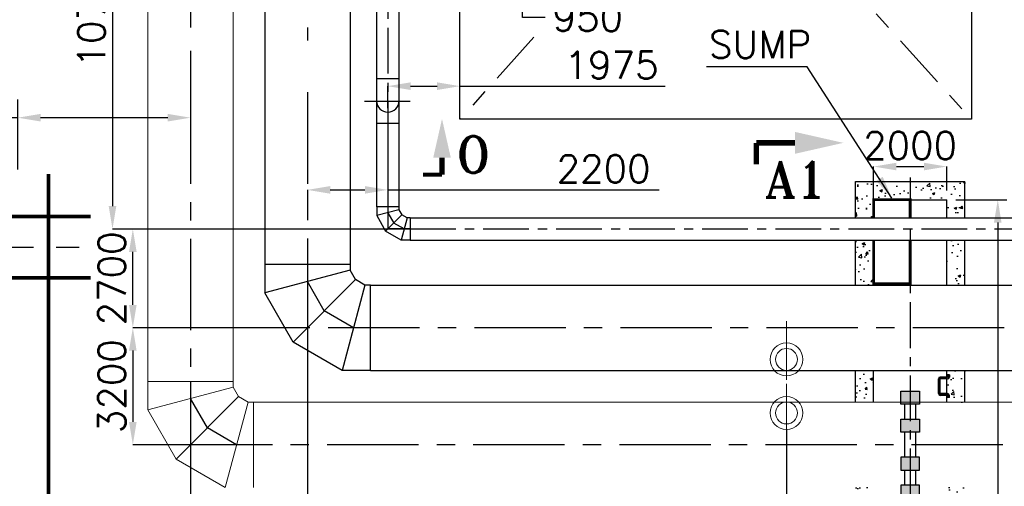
# Model space of a CAD drawing. Header units: inches. Extents: x -341304 to 31571016, y -692717 to 2132253.
# Tile 249 of 256: x 763657 to 790612, y -286021 to -273259. Entities that reach past the tile are written whole.
import ezdxf
from ezdxf.enums import TextEntityAlignment as Align

# ---------------------------------------------------------------- set-up
doc = ezdxf.new("R2010")
doc.units = ezdxf.units.IN
doc.header["$MEASUREMENT"] = 0
for name, pattern in [('CENTER', [2, 1.25, -0.25, 0.25, -0.25]), ('CENTRE', [1.5, 0.75, -0.25, 0.25, -0.25]), ('DASHDOT', [1, 0.5, -0.25, 0, -0.25])]:
    doc.linetypes.add(name, pattern=pattern)
for name, color, linetype in [('0-CL', 8, 'CENTER'), ('0-CW SUPPLY', 4, 'Continuous'), ('acw', 6, 'Continuous'), ('CWPIPE', 3, 'CENTER'), ('DIM', 1, 'Continuous'), ('EQP0', 3, 'Continuous'), ('text', 3, 'Continuous')]:
    doc.layers.add(name, color=color, linetype=linetype)
doc.layers.add('EQP', color=3, linetype='Continuous', lineweight=18)
doc.styles.add('ROMANS', font='romans')
doc.styles.add('ROMANT', font='romant', dxfattribs={"height": 5})
doc.dimstyles.new('User600', dxfattribs={"dimscale": 500, "dimtxt": 1.5, "dimasz": 1.25, "dimexe": 1, "dimexo": 1, "dimgap": 0.4, "dimtad": 1, "dimdec": 0, "dimzin": 0, "dimdsep": 46, "dimtxsty": 'ROMANS', "dimcen": 1, "dimclrd": 8, "dimclre": 8, "dimclrt": 3, "dimadec": 0, "dimazin": 0, "dimtfac": 1, "dimtdec": 0, "dimtix": 1, "dimtofl": 0, "dimtmove": 0, "dimatfit": 3, "dimfxl": 1, "dimtolj": 1, "dimtzin": 0, "dimarcsym": 0})

# ---------------------------------------------------------------- blocks, each defined once
blk = doc.blocks.new('*D298')
at = {"color": 8, "lineweight": -2, "transparency": 16777216}
for p, q in [((766610, -268283), (766197, -268283)), ((766197, -268908), (766197, -278359)), ((768334, -278984), (766197, -278984))]:
    blk.add_line(p, q, dxfattribs=at)
at = {"color": 8, "transparency": 16777216}
for points in [[(766093, -268908), (766302, -268908), (766197, -268283)], [(766093, -278359), (766302, -278359), (766197, -278984)]]:
    blk.add_solid(points, dxfattribs=at)
at = {"layer": 'Defpoints', "color": 0, "transparency": 16777216}
for p in [(766610, -268283, -31), (766197, -278984), (768334, -278984)]:
    blk.add_point(p, dxfattribs=at)
at = {"color": 3, "transparency": 16777216, "insert": (765622, -272960), "char_height": 750, "attachment_point": 5, "rotation": 90, "style": 'ROMANS'}
blk.add_mtext('\\A1;10700', dxfattribs=at)
blk = doc.blocks.new('*D137')
at = {"color": 8, "lineweight": -2, "transparency": 16777216}
for p, q in [((771534, -281384), (771534, -287488)), ((768334, -284883), (768334, -287488)), ((768959, -287488), (770909, -287488))]:
    blk.add_line(p, q, dxfattribs=at)
at = {"color": 8, "transparency": 16777216}
for points in [[(768959, -287384), (768959, -287593), (768334, -287488)], [(770909, -287384), (770909, -287593), (771534, -287488)]]:
    blk.add_solid(points, dxfattribs=at)
at = {"layer": 'Defpoints', "color": 0, "transparency": 16777216}
for p in [(771534, -281384), (768334, -284883), (771534, -287488)]:
    blk.add_point(p, dxfattribs=at)
at = {"color": 3, "transparency": 16777216, "insert": (769934, -286913), "char_height": 750, "attachment_point": 5, "style": 'ROMANS'}
blk.add_mtext('\\A1;3200', dxfattribs=at)
blk = doc.blocks.new('*D138')
at = {"color": 8, "lineweight": -2, "transparency": 16777216}
for p, q in [((771534, -281684), (766754, -281684)), ((766754, -282309), (766754, -284258)), ((768334, -284883), (766754, -284883))]:
    blk.add_line(p, q, dxfattribs=at)
at = {"color": 8, "transparency": 16777216}
for points in [[(766650, -282309), (766858, -282309), (766754, -281684)], [(766650, -284258), (766858, -284258), (766754, -284883)]]:
    blk.add_solid(points, dxfattribs=at)
at = {"layer": 'Defpoints', "color": 0, "transparency": 16777216}
for p in [(771534, -281684, -144377), (766754, -284883), (768334, -284883)]:
    blk.add_point(p, dxfattribs=at)
at = {"color": 3, "transparency": 16777216, "insert": (766179, -283283), "char_height": 750, "attachment_point": 5, "rotation": 90, "style": 'ROMANS'}
blk.add_mtext('\\A1;3200', dxfattribs=at)
blk = doc.blocks.new('*D301')
at = {"color": 8, "lineweight": -2, "transparency": 16777216}
for p, q in [((774345, -278984), (766754, -278984)), ((766754, -281059), (766754, -279609)), ((771534, -281684), (766754, -281684))]:
    blk.add_line(p, q, dxfattribs=at)
at = {"color": 8, "transparency": 16777216}
for points in [[(766650, -279609), (766858, -279609), (766754, -278984)], [(766650, -281059), (766858, -281059), (766754, -281684)]]:
    blk.add_solid(points, dxfattribs=at)
at = {"layer": 'Defpoints', "color": 0, "transparency": 16777216}
for p in [(766754, -278984), (774345, -278984), (771534, -281684)]:
    blk.add_point(p, dxfattribs=at)
at = {"color": 3, "transparency": 16777216, "insert": (766179, -280334), "char_height": 750, "attachment_point": 5, "rotation": 90, "style": 'ROMANS'}
blk.add_mtext('\\A1;2700', dxfattribs=at)
blk = doc.blocks.new('*D353')
at = {"color": 8, "lineweight": -2, "transparency": 16777216}
for p, q in [((787034, -277934), (787034, -277276)), ((787659, -277276), (788409, -277276)), ((789034, -277934), (789034, -277276))]:
    blk.add_line(p, q, dxfattribs=at)
at = {"color": 8, "transparency": 16777216}
for points in [[(787659, -277172), (787659, -277380), (787034, -277276)], [(788409, -277172), (788409, -277380), (789034, -277276)]]:
    blk.add_solid(points, dxfattribs=at)
at = {"layer": 'Defpoints', "color": 0, "transparency": 16777216}
for p in [(789034, -277276), (787034, -278184), (789034, -278184)]:
    blk.add_point(p, dxfattribs=at)
at = {"color": 3, "transparency": 16777216, "insert": (788034, -276701), "char_height": 750, "attachment_point": 5, "style": 'ROMANS'}
blk.add_mtext('\\A1;2000', dxfattribs=at)
blk = doc.blocks.new('*D354')
at = {"color": 8, "lineweight": -2, "transparency": 16777216}
for p, q in [((789284, -278184), (790683, -278184)), ((790433, -278809), (790433, -286259)), ((789284, -286884), (790683, -286884)), ((790433, -286884), (790433, -291480))]:
    blk.add_line(p, q, dxfattribs=at)
at = {"color": 8, "transparency": 16777216}
for points in [[(790329, -278809), (790537, -278809), (790433, -278184)], [(790329, -286259), (790537, -286259), (790433, -286884)]]:
    blk.add_solid(points, dxfattribs=at)
at = {"layer": 'Defpoints', "color": 0, "transparency": 16777216}
for p in [(789034, -278184), (789034, -286884), (790433, -286884)]:
    blk.add_point(p, dxfattribs=at)
at = {"color": 3, "transparency": 16777216, "insert": (789858, -289958), "char_height": 750, "attachment_point": 5, "rotation": 90, "style": 'ROMANS'}
blk.add_mtext('\\A1;8700', dxfattribs=at)
blk = doc.blocks.new('*D253')
at = {"color": 8, "lineweight": -2, "transparency": 16777216}
for p, q in [((773734, -275682), (773734, -275077)), ((774359, -275077), (775084, -275077)), ((775709, -275682), (775709, -275077)), ((775709, -275077), (781328, -275077))]:
    blk.add_line(p, q, dxfattribs=at)
at = {"color": 8, "transparency": 16777216}
for points in [[(774359, -274973), (774359, -275182), (773734, -275077)], [(775084, -274973), (775084, -275182), (775709, -275077)]]:
    blk.add_solid(points, dxfattribs=at)
at = {"layer": 'Defpoints', "color": 0, "transparency": 16777216}
for p in [(775709, -275077), (773734, -275682), (775709, -275682)]:
    blk.add_point(p, dxfattribs=at)
at = {"color": 3, "transparency": 16777216, "insert": (779860, -274502), "char_height": 750, "attachment_point": 5, "style": 'ROMANS'}
blk.add_mtext('\\A1;1975', dxfattribs=at)
blk = doc.blocks.new('*D370')
at = {"color": 8, "lineweight": -2, "transparency": 16777216}
for p, q in [((773734, -275983), (773734, -278414)), ((771534, -277914), (771534, -278414)), ((772159, -277914), (773109, -277914)), ((773734, -277914), (781163, -277914))]:
    blk.add_line(p, q, dxfattribs=at)
at = {"color": 8, "transparency": 16777216}
for points in [[(772159, -277810), (772159, -278018), (771534, -277914)], [(773109, -277810), (773109, -278018), (773734, -277914)]]:
    blk.add_solid(points, dxfattribs=at)
at = {"layer": 'Defpoints', "color": 0, "transparency": 16777216}
for p in [(773734, -275483), (771534, -277414), (771534, -277914)]:
    blk.add_point(p, dxfattribs=at)
at = {"color": 3, "transparency": 16777216, "insert": (779641, -277339), "char_height": 750, "attachment_point": 5, "style": 'ROMANS'}
blk.add_mtext('\\A1;2200', dxfattribs=at)
blk = doc.blocks.new('*D271')
at = {"color": 8, "lineweight": -2, "transparency": 16777216}
for p, q in [((768334, -274109), (768334, -276439)), ((763604, -277359), (763604, -275439)), ((763604, -275939), (759937, -275939)), ((767709, -275939), (764229, -275939))]:
    blk.add_line(p, q, dxfattribs=at)
at = {"color": 8, "transparency": 16777216}
for points in [[(764229, -275835), (764229, -276043), (763604, -275939)], [(767709, -275835), (767709, -276043), (768334, -275939)]]:
    blk.add_solid(points, dxfattribs=at)
at = {"layer": 'Defpoints', "color": 0, "transparency": 16777216}
for p in [(768334, -273609), (768334, -275939), (763604, -277859, 96251)]:
    blk.add_point(p, dxfattribs=at)
at = {"color": 3, "transparency": 16777216, "insert": (761458, -275364), "char_height": 750, "attachment_point": 5, "style": 'ROMANS'}
blk.add_mtext('\\A1;4730', dxfattribs=at)
blk = doc.blocks.new('GT REV-02')
at = {"color": 230, "linetype": 'CENTRE', "ltscale": 2500}
blk.add_line((-708491, 34191), (-667546, 34191), dxfattribs=at)
at = {"color": 230, "linetype": 'DASHDOT', "ltscale": 2500, "const_width": 100}
for points in [[(-668708, 36191), (-668708, -809)], [(-667546, 35029), (-680982, 35029)], [(-667546, 33353), (-680923, 33353)]]:
    blk.add_lwpolyline(points, dxfattribs=at)
blk = doc.blocks.new('*D423')
at = {"layer": 'Defpoints', "color": 0, "transparency": 16777216}
for p in [(771534, -266473), (772413, -267503), (772484, -269834), (771534, -270784), (771534, -273823)]:
    blk.add_point(p, dxfattribs=at)
at = {"layer": 'DIM', "color": 8, "lineweight": -2, "transparency": 16777216}
blk.add_line((772838, -269480), (774289, -268028), dxfattribs=at)
blk.add_arc((771534, -270784), 3396, 55.5595, 79.4408, dxfattribs=at)
at = {"layer": 'DIM', "color": 8, "transparency": 16777216}
for points in [[(772147, -267549), (772166, -267341), (771534, -267387)], [(773522, -267903), (773389, -268063), (773936, -268382)]]:
    blk.add_solid(points, dxfattribs=at)
at = {"layer": 'DIM', "color": 3, "transparency": 16777216, "insert": (773329, -267241), "char_height": 750, "attachment_point": 5, "rotation": 333.1296, "style": 'ROMANS'}
blk.add_mtext('\\A1;45°', dxfattribs=at)
blk = doc.blocks.new('*D432')
at = {"layer": 'Defpoints', "color": 0, "transparency": 16777216}
for p in [(772484, -269834), (771777, -270784), (777420, -270784)]:
    blk.add_point(p, dxfattribs=at)
at = {"layer": 'DIM', "color": 8, "lineweight": -2, "transparency": 16777216}
for p, q in [((777420, -269209), (777420, -268584)), ((772984, -269834), (777920, -269834)), ((772277, -270784), (777920, -270784)), ((777420, -271409), (777420, -272034)), ((777420, -273198), (777420, -272034)), ((778045, -273198), (777420, -273198))]:
    blk.add_line(p, q, dxfattribs=at)
at = {"layer": 'DIM', "color": 8, "transparency": 16777216}
for points in [[(777316, -269209), (777525, -269209), (777420, -269834)], [(777316, -271409), (777525, -271409), (777420, -270784)]]:
    blk.add_solid(points, dxfattribs=at)
at = {"layer": 'DIM', "color": 3, "transparency": 16777216, "insert": (779210, -273198), "char_height": 750, "attachment_point": 5, "rotation": 359.9, "style": 'ROMANS'}
blk.add_mtext('\\A1;950', dxfattribs=at)

msp = doc.modelspace()

# ---------------------------------------------------------------- hatches: boundary and pattern name
h = msp.add_hatch()
h.set_pattern_fill('AR-CONC', color=256, scale=100)
h.set_pattern_definition([(50, (795709.4, -258983.5), (717.26, -62.752), [75, -825]), (355, (795709.4, -258983.5), (-138.751, 752.192), [60, -660]), (100.4514, (795769.15, -258988.74), (578.509, 689.44), [63.74, -701.142]), (46.1842, (795709.4, -258783.5), (1067.241, -165.52), [112.5, -1237.5]), (96.6356, (795798.3, -258797.3), (934.662, 974.12), [95.61, -1051.714]), (351.184, (795709.4, -258783.5), (934.66, 974.12), [90, -990]), (21, (795809.4, -258833.5), (596.907, -402.619), [75, -825]), (326, (795809.4, -258833.5), (243.315, 725.15), [60, -660]), (71.4514, (795859.1, -258867.06), (840.222, 322.531), [63.74, -701.142]), (37.5, (795709.38, -258983.51), (12.1599, 332.8939), [0, -652, 0, -670, 0, -662.5]), (7.5, (795709.38, -258983.5), (263.0695, 394.4117), [0, -382, 0, -637, 0, -252.5]), (327.5, (795486.38, -258983.5), (533.8224, -22.5549), [0, -250, 0, -780, 0, -1035]), (317.5, (795386.38, -258983.5), (583.186, 100.105), [0, -325, 0, -518, 0, -735])])
h.paths.add_polyline_path([(789534.4, -277683.5), (786534.4, -277683.5), (786534.4, -278678.5), (787034.4, -278678.5), (787034.4, -278183.5), (789034.4, -278183.5), (789034.4, -278678.5), (789534.4, -278678.5)])
h.paths.add_polyline_path([(787034.4, -279288.5), (786534.4, -279288.5), (786534.4, -280516), (787034.4, -280516)])
h.paths.add_polyline_path([(789534.4, -279288.5), (789034.4, -279288.5), (789034.4, -280516), (789534.4, -280516)])
h.paths.add_polyline_path([(789034.4, -283716), (789534.4, -283716), (789534.4, -282851), (789034.4, -282851)])
h.paths.add_polyline_path([(789534.4, -286051), (789034.4, -286051), (789034.4, -286883.5), (788034.4, -286883.5), (788034.4, -287383.5), (789534.4, -287383.5)])
h.paths.add_polyline_path([(786534.4, -283716), (787034.4, -283716), (787034.4, -282851), (786534.4, -282851)])
h.paths.add_polyline_path([(787034.4, -286051), (786534.4, -286051), (786534.4, -287383.5), (788034.4, -287383.5), (788034.4, -286883.5), (787034.4, -286883.5)])
h = msp.add_hatch()
h.set_pattern_fill('ANSI31', color=254)
h.set_pattern_definition([(45, (2938212.14277, -202345.79872), (-0.088388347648, 0.088388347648), [])])
h.paths.add_polyline_path([(787782.4, -286345.4), (788286.3, -286345.4), (788286.3, -285990.8), (787782.4, -285990.8)])
h.paths.add_polyline_path([(787782.4, -285582.5), (788286.3, -285582.5), (788286.3, -285227.9), (787782.4, -285227.9)])
h.paths.add_polyline_path([(787782.4, -284184.6), (788286.3, -284184.6), (788286.3, -284539.1), (787782.4, -284539.1)])
h.paths.add_polyline_path([(787782.4, -283421.7), (788286.3, -283421.7), (788286.3, -283776.2), (787782.4, -283776.2)])

# ---------------------------------------------------------------- linework, layer by layer
at = {"color": 2, "linetype": 'CENTRE', "ltscale": 2000}
for p, q in [((775709.4, -260483.4), (789709.4, -275983.5)), ((777734.7, -273741.2), (775709.4, -275983.5))]:
    msp.add_line(p, q, dxfattribs=at)
at = {"color": 5, "linetype": 'CENTER', "lineweight": -3, "ltscale": 1000}
for p, q in [((788034.4, -277575.5), (788034.4, -278378.5)), ((788034.4, -278988.5), (788034.4, -293724.6))]:
    msp.add_line(p, q, dxfattribs=at)
at = {"color": 254}
for p, q in [((786534.4, -277683.5), (789534.4, -277683.5)), ((786534.4, -278678.5), (786534.4, -277683.5)), ((787034.4, -278678.5), (787034.4, -277875.5)), ((789534.4, -278678.5), (789534.4, -277683.5)), ((787034.4, -278183.5), (789034.4, -278183.5)), ((789034.4, -278678.5), (789034.4, -278183.5)), ((786534.4, -280516, -96251.3), (786534.4, -279288.5, -96251.3)), ((789034.4, -280516, -96251.3), (789034.4, -279288.5, -96251.3)), ((789534.4, -280516, -96251.3), (789534.4, -279288.5, -96251.3)), ((786534.4, -283716, -96251.3), (786534.4, -282851)), ((787034.4, -283716, -96251.3), (787034.4, -282851)), ((789034.4, -283716, -96251.3), (789034.4, -282851)), ((789534.4, -283716, -96251.3), (789534.4, -282851))]:
    msp.add_line(p, q, dxfattribs=at)
at = {"color": 2, "linetype": 'CENTER'}
for p, q in [((789084.4, -282972.4, -96251.3), (789084.4, -283033.5, -96251.3)), ((788834.4, -283483.5, -96251.3), (788834.4, -283083.5, -96251.3)), ((789059.4, -283058.5, -96251.3), (788859.4, -283058.5, -96251.3)), ((789059.4, -283508.5, -96251.3), (788859.4, -283508.5, -96251.3)), ((789084.4, -283594.6, -96251.3), (789084.4, -283533.5, -96251.3))]:
    msp.add_line(p, q, dxfattribs=at)
at = {"color": 5, "lineweight": -3}
msp.add_line((784649.4, -284466), (784649.4, -291756.3), dxfattribs=at)
at = {"color": 2}
msp.add_lwpolyline([(775709.4, -260483.4), (789709.4, -260483.4), (789709.4, -275983.5), (775709.4, -275983.5)], close=True, dxfattribs=at)
at = {"color": 7, "const_width": 75}
for points in [[(788034.4, -278678.5), (788034.4, -278183.5), (787034.4, -278183.5), (787034.4, -278678.5)], [(787034.4, -279288.5), (787034.4, -280483.5), (788034.4, -280483.5), (788034.4, -279288.5)]]:
    msp.add_lwpolyline(points, dxfattribs=at)
at = {"color": 254}
for points in [[(787782.4, -283421.7), (788286.3, -283421.7), (788286.3, -283776.2), (787782.4, -283776.2)], [(787782.4, -284184.6), (788286.3, -284184.6), (788286.3, -284539.1), (787782.4, -284539.1)], [(787782.4, -285582.5), (788286.3, -285582.5), (788286.3, -285227.9), (787782.4, -285227.9)], [(787782.4, -286345.4), (788286.3, -286345.4), (788286.3, -285990.8), (787782.4, -285990.8)]]:
    msp.add_lwpolyline(points, close=True, dxfattribs=at)
for points in [[(787887.2, -284184.6), (787887.2, -283776.2)], [(788181.5, -283776.2), (788181.5, -284184.6)], [(787887.2, -285227.9), (787887.2, -284539.1)], [(788181.5, -284539.1), (788181.5, -285227.9)], [(787887.2, -285990.8), (787887.2, -285582.5)], [(788181.5, -285582.5), (788181.5, -285990.8)]]:
    msp.add_lwpolyline(points, dxfattribs=at)
at = {"color": 2, "linetype": 'CENTER'}
for centre, start, end in [((788859.4, -283083.5, -96251.3), 90, 180), ((789059.4, -283033.5, -96251.3), 270, 0), ((788859.4, -283483.5, -96251.3), 180, 270), ((789059.4, -283533.5, -96251.3), 0, 90)]:
    msp.add_arc(centre, 25, start, end, dxfattribs=at)
at = {"layer": '0-CL', "lineweight": -3, "ltscale": 1000}
for p, q in [((773734.4, -261483.5), (773734.4, -278373.5)), ((773098.7, -275483.5), (774370.1, -275483.5)), ((774344.7, -278983.5), (833826.1, -278983.5))]:
    msp.add_line(p, q, dxfattribs=at)
at = {"layer": '0-CL', "lineweight": -3, "ltscale": 2000}
for p, q in [((771534.4, -266472.7), (771534.4, -273823.3)), ((768334.4, -269972.3), (768334.4, -273817.7)), ((768334.4, -275250.7), (768334.4, -284883.2)), ((771534.4, -275245.2), (771534.4, -281383.5)), ((773734.7, -278373.5), (773734.7, -278983.5)), ((773734.7, -278537), (773898.1, -278820.1)), ((774344.7, -278983.5), (773734.7, -278983.5)), ((774181.2, -278983.5), (773898.1, -278820.1)), ((771996.4, -281221.5, -144377), (771534.4, -280421.2, -144377)), ((772796.7, -281683.5, -144377), (771996.4, -281221.5, -144377)), ((790603.8, -281683.5, -144377), (771534.4, -281683.5, -144377)), ((768334.1, -283159.1, -23721), (768334.1, -283621.1, -23721)), ((768796.1, -284421.5, -23721), (768334.1, -283621.1, -23721)), ((769596.4, -284883.5, -23721), (768796.1, -284421.5, -23721)), ((790574.5, -284883.5), (768334.1, -284883.5))]:
    msp.add_line(p, q, dxfattribs=at)
at = {"layer": '0-CW SUPPLY', "color": 4, "linetype": 'Continuous', "lineweight": 9, "ltscale": 2500}
for p, q in [((769501.6, -269232.6, -30.8), (769501.6, -283159.1, -30.8)), ((767166.6, -269856.5, -30.8), (767166.6, -283559.1, -30.8)), ((769501.6, -283159.1, -23721), (767166.6, -283159.1, -23721)), ((767166.6, -283159.1, -23721), (767166.6, -283934, -23721)), ((769501.6, -283159.1, -23721), (769501.6, -283308.3, -23721)), ((769501.6, -283308.3, -23721), (767166.6, -283934, -23721)), ((769650.8, -283566.8, -23721), (767941.5, -285276.1, -23721)), ((769650.8, -283566.8, -23721), (769501.6, -283308.3, -23721)), ((769909.3, -283716, -23721), (769650.8, -283566.8, -23721)), ((769909.3, -283716, -23721), (769283.6, -286051, -23721)), ((770058.5, -283716, 120655.9), (769909.3, -283716, 120655.9)), ((770058.5, -286051, -23721), (770058.5, -283716, -23721)), ((836499.8, -283716), (770059.1, -283716)), ((767941.5, -285276.1, -23721), (767166.6, -283934, -23721)), ((769283.6, -286051, -23721), (767941.5, -285276.1, -23721))]:
    msp.add_line(p, q, dxfattribs=at)
at = {"layer": 'acw', "color": 6, "linetype": 'Continuous', "ltscale": 100}
for p, q in [((774039.4, -264622, 96251.3), (774039.4, -278373.5, 96251.3)), ((774039.4, -264622, -96251.3), (774039.4, -278373.5, -96251.3)), ((773429.4, -265788.5), (773429.4, -278373.5)), ((774039.4, -274873.5), (773429.4, -274873.5)), ((774039.4, -276093.5), (773429.4, -276093.5)), ((773429.7, -278373.5), (773429.7, -278618.7)), ((774039.7, -278373.5), (773429.7, -278373.5)), ((774039.7, -278373.5), (774039.7, -278455.2)), ((774039.7, -278455.2), (773429.7, -278618.7)), ((773429.7, -278618.7), (773674.8, -279043.3)), ((774121.4, -278596.8), (773674.8, -279043.3)), ((774039.7, -278455.2), (774121.4, -278596.8)), ((774262.9, -278678.5), (774099.5, -279288.5)), ((774262.9, -278678.5), (774121.4, -278596.8)), ((774344.7, -278678.5), (774262.9, -278678.5)), ((774344.6, -278678.5), (833826.1, -278678.5)), ((774344.7, -278678.5), (774344.7, -279288.5)), ((774099.5, -279288.5), (773674.8, -279043.3)), ((774344.7, -279288.5), (774099.5, -279288.5)), ((774344.7, -279288.5), (833826.1, -279288.5))]:
    msp.add_line(p, q, dxfattribs=at)
msp.add_arc((773734.4, -275483.5), 305, 180, 0, dxfattribs=at)
at = {"layer": 'CWPIPE', "color": 1, "linetype": 'Continuous'}
for p, q in [((770366.9, -266656.9, -144377), (770366.9, -279959.1, -144377)), ((772701.9, -269971.3, -144377), (772701.9, -279959.1, -144377)), ((772701.9, -279959.1, -144377), (770366.9, -279959.1, -144377)), ((770366.9, -279959.1, -144377), (770366.9, -280734, -144377)), ((772701.9, -279959.1, -144377), (772701.9, -280108.3, -144377)), ((772701.9, -280108.3, -144377), (770366.9, -280734, -144377)), ((772851.1, -280366.8, -144377), (772701.9, -280108.3, -144377)), ((772851.1, -280366.8, -144377), (771141.8, -282076.1, -144377)), ((773109.6, -280516, -144377), (772483.9, -282851, -144377)), ((773109.6, -280516, -144377), (772851.1, -280366.8, -144377)), ((773258.8, -280516, -144377), (773109.6, -280516, -144377)), ((773258.8, -282851, -144377), (773258.8, -280516, -144377)), ((773259.1, -280516), (836934.2, -280516)), ((771141.8, -282076.1, -144377), (770366.9, -280734, -144377)), ((772483.9, -282851, -144377), (771141.8, -282076.1, -144377)), ((773258.8, -282851, -144377), (772483.9, -282851, -144377)), ((773259.1, -282851), (837559.8, -282851))]:
    msp.add_line(p, q, dxfattribs=at)
at = {"layer": 'EQP'}
for p, q in [((784649.4, -281507.1), (784649.4, -283104.9)), ((784649.4, -283219.1), (784649.4, -284816.9))]:
    msp.add_line(p, q, dxfattribs=at)
for centre, radius in [((784649.4, -282551), 450), ((784649.4, -282551), 300), ((784649.4, -284016), 450), ((784649.4, -284016), 300)]:
    msp.add_circle(centre, radius, dxfattribs=at)
at = {"layer": 'EQP0'}
for p, q in [((789059.4, -282972.4, -96251.3), (789059.4, -283033.5, -96251.3)), ((789109.4, -282972.4, -96251.3), (789059.4, -282972.4, -96251.3)), ((789109.4, -282972.4, -96251.3), (789109.4, -283033.5, -96251.3)), ((788809.4, -283483.5, -96251.3), (788809.4, -283083.5, -96251.3)), ((789059.4, -283033.5, -96251.3), (788859.4, -283033.5, -96251.3)), ((788859.4, -283483.5, -96251.3), (788859.4, -283083.5, -96251.3)), ((789059.4, -283083.5, -96251.3), (788859.4, -283083.5, -96251.3)), ((789059.4, -283483.5, -96251.3), (788859.4, -283483.5, -96251.3)), ((789059.4, -283533.5, -96251.3), (788859.4, -283533.5, -96251.3)), ((789059.4, -283594.6, -96251.3), (789059.4, -283533.5, -96251.3)), ((789109.4, -283594.6, -96251.3), (789109.4, -283533.5, -96251.3)), ((789109.4, -283594.6, -96251.3), (789059.4, -283594.6, -96251.3))]:
    msp.add_line(p, q, dxfattribs=at)
for centre, start, end in [((788859.4, -283083.5, -96251.3), 90, 180), ((789059.4, -283033.5, -96251.3), 270, 0), ((788859.4, -283483.5, -96251.3), 180, 270), ((789059.4, -283533.5, -96251.3), 0, 90)]:
    msp.add_arc(centre, 50, start, end, dxfattribs=at)
at = {"layer": 'text', "color": 1}
for points, const_width, elevation in [([(783823.3, -276627.4), (784878.8, -276627.4)], 150, 4924.9), ([(783823.3, -277214.3), (783823.3, -276627.4)], 150, 4924.9), ([(775218.4, -277498.5), (775218.4, -277032.5)], 150, 0), ([(775218.4, -277498.5), (774700.9, -277498.5)], 112.5, 0)]:
    msp.add_lwpolyline(points, dxfattribs=dict(at, const_width=const_width, elevation=elevation))
for points in [[(775458.4, -277032.5, 3939.9), (774978.4, -277032.5, 3939.9), (775218.4, -275971.3, 3939.9)], [(784878.8, -276327.4, 9849.8), (784878.8, -276927.4, 9849.8), (786205.3, -276627.4, 9849.8)]]:
    msp.add_solid(points, dxfattribs=at)

# ---------------------------------------------------------------- block references
at = {"color": 230}
msp.add_blockref('GT REV-02', (1433150.1, -313674.2, 96251.3), dxfattribs=at)

# ---------------------------------------------------------------- texts
at = {"color": 3, "lineweight": -2, "style": 'ROMANS'}
msp.add_text('SUMP', height=750, dxfattribs=at).set_placement((783925.7, -273937.8, 310425.8), align=Align.MIDDLE_CENTER)
at = {"layer": 'text', "color": 20, "style": 'ROMANT'}
for s, p in [('O', (775606.4, -277447.1, 5171.1)), ('A1', (784053.7, -278123.8, 11491.4))]:
    msp.add_text(s, height=1000, dxfattribs=at).set_placement(p)

# ---------------------------------------------------------------- dimensions: what is measured, and where the dimension line sits
for base, p1, p2, picture, middle in [((766197.5, -278983.5), (766609.6, -268283.1, -30.8), (768334.4, -278983.5), '*D298', (766197.5, -272959.6)), ((766754.2, -278983.5), (771534.4, -281683.5), (774344.7, -278983.5), '*D301', (766754.2, -280333.5))]:
    dim = msp.add_linear_dim(base=base, p1=p1, p2=p2, angle=90, dimstyle='User600', override={"dimexe": 0, "dimexo": 0})
    dim.commit()
    dim.dimension.update_dxf_attribs({"geometry": picture, "text_midpoint": middle, "dimtype": 160})
at = {"color": 230}
dim = msp.add_linear_dim(base=(768334.4, -275938.9), p1=(763604.4, -277858.7, 96251.3), p2=(768334.4, -273608.6), dimstyle='User600', dxfattribs=at)
dim.commit()
dim.dimension.update_dxf_attribs({"geometry": '*D271', "text_midpoint": (761457.9, -275938.9), "dimtype": 160})
dim = msp.add_linear_dim(base=(775709.4, -275077.4), p1=(773734.4, -275681.6), p2=(775709.4, -275681.6), dimstyle='User600', override={"dimexe": 0, "dimexo": 0})
dim.commit()
dim.dimension.update_dxf_attribs({"geometry": '*D253', "text_midpoint": (779860.2, -275077.4), "dimtype": 160})
at = {"color": 20}
dim = msp.add_linear_dim(base=(771534.4, -277913.8), p1=(773734.4, -275483.5), p2=(771534.4, -277413.8), dimstyle='User600', dxfattribs=at)
dim.commit()
dim.dimension.update_dxf_attribs({"geometry": '*D370', "text_midpoint": (779641.2, -277913.8), "dimtype": 160})
at = {"color": 7}
dim = msp.add_linear_dim(base=(789034.4, -277276.2), p1=(787034.4, -278183.5), p2=(789034.4, -278183.5), dimstyle='User600', override={"dimexe": 0, "dimexo": 0.5}, dxfattribs=at)
dim.commit()
dim.dimension.update_dxf_attribs({"geometry": '*D353', "text_midpoint": (788034.4, -277276.2), "dimtype": 160})
dim = msp.add_linear_dim(base=(790433.1, -286883.5), p1=(789034.4, -278183.5), p2=(789034.4, -286883.5), angle=90, dimstyle='User600', override={"dimexe": 0.5, "dimexo": 0.5}, dxfattribs=at)
dim.commit()
dim.dimension.update_dxf_attribs({"geometry": '*D354', "text_midpoint": (790433.1, -289958.4), "dimtype": 160})
dim = msp.add_linear_dim(base=(771534.4, -287488.5), p1=(768334.4, -284883.2), p2=(771534.4, -281383.5), dimstyle='User600', override={"dimexe": 0, "dimexo": 0})
dim.commit()
dim.dimension.update_dxf_attribs({"geometry": '*D137', "text_midpoint": (769934.4, -286913.5)})
dim = msp.add_linear_dim(base=(766754.2, -284883.2), p1=(771534.4, -281683.5, -144377), p2=(768334.4, -284883.2), angle=90, dimstyle='User600', override={"dimexe": 0, "dimexo": 0})
dim.commit()
dim.dimension.update_dxf_attribs({"geometry": '*D138', "text_midpoint": (766179.2, -283283.4)})
at = {"layer": 'DIM', "color": 230}
dim = msp.add_angular_dim_2l(base=(772413.4, -267503.1), line1=((772484.4, -269833.5), (771534.4, -270783.5)), line2=((771534.4, -266472.7), (771534.4, -273823.3)), dimstyle='User600', dxfattribs=at)
dim.commit()
dim.dimension.update_dxf_attribs({"geometry": '*D423', "text_midpoint": (773069.4, -267754), "dimtype": 162})
dim = msp.add_linear_dim(base=(777420.4, -270783.5), p1=(772484.4, -269833.5), p2=(771776.7, -270783.5), angle=90, dimstyle='User600', override={"dimtmove": 1}, dxfattribs=at)
dim.commit()
dim.dimension.update_dxf_attribs({"geometry": '*D432', "text_midpoint": (777420.4, -273197.8), "dimtype": 160, "text_rotation": 359.9})

# ---------------------------------------------------------------- leaders
at = {"color": 7}
msp.add_leader([(787534.4, -278135.8, 192502.6), (785211.9, -274549.9, 192502.6), (782456.9, -274549.9, 192502.6)], dimstyle='User600', override={"dimgap": 0.4, "dimtad": 0}, dxfattribs=at)

doc.saveas('drawing.dxf')
